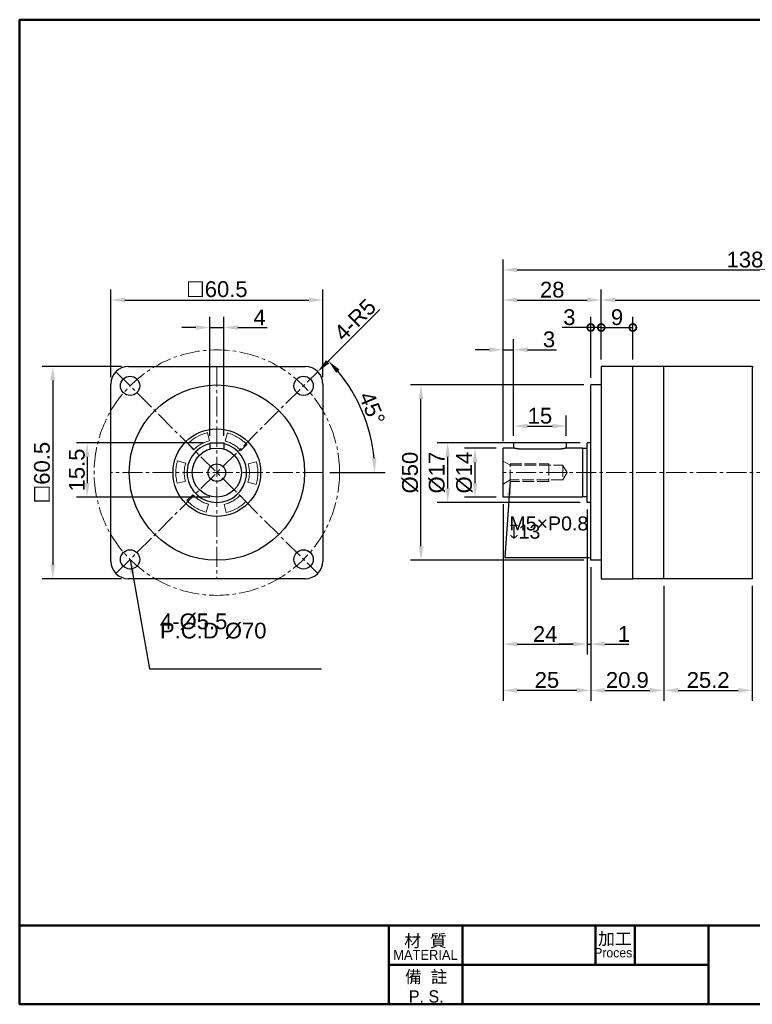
# Model space of a CAD drawing. Header units: millimetres. Extents: x 3192 to 3592, y 771 to 1052.
# Tile 1 of 5: x 3192 to 3401, y 771 to 1052. Entities that reach past the tile are written whole.
import ezdxf

# ---------------------------------------------------------------- set-up
doc = ezdxf.new("R2010")
doc.units = ezdxf.units.MM
doc.linetypes.add('CENTER2', pattern=[28.575, 19.05, -3.175, 3.175, -3.175])
doc.linetypes.add('DASHED', pattern=[0.2068, 0.1655, -0.0413])
for name, color, linetype, lineweight in [('中心線', 6, 'CENTER2', 5), ('剖面線', 2, 'DASHED', 5), ('圖框', 7, 'Continuous', 50), ('標註', 4, 'Continuous', 13), ('標註2', 3, 'Continuous', 13)]:
    doc.layers.add(name, color=color, linetype=linetype, lineweight=lineweight)
doc.layers.add('產品', color=7, linetype='Continuous')
doc.styles.get("Standard").update_dxf_attribs({"font": 'arial.ttf'})
doc.styles.add('預設-ISO', font='arial.ttf')
doc.dimstyles.new('yuetai', dxfattribs={"dimtxt": 4.5, "dimasz": 4, "dimexe": 3, "dimexo": 2, "dimtad": 1, "dimdsep": 46, "dimtxsty": 'Standard', "dimcen": 0, "dimadec": 0, "dimazin": 0, "dimtfac": 1, "dimtmove": 0, "dimatfit": 3, "dimfxl": 1, "dimarcsym": 0})

# ---------------------------------------------------------------- blocks, each defined once
blk = doc.blocks.new('標題欄框 下標註')
at = {"layer": '圖框'}
for p, q in [((2.28, 73.91), (2.28, 89.91)), ((77.28, 89.91), (77.28, 73.91)), ((92.28, 89.91), (92.28, 73.91)), ((119.28, 89.91), (119.28, 81.91)), ((127.28, 89.91), (127.28, 81.91)), ((142.28, 89.91), (142.28, 73.91)), ((77.28, 81.91), (142.28, 81.91))]:
    blk.add_line(p, q, dxfattribs=at)
for points in [[(2.28, 89.91), (287.28, 89.91), (287.28, 273.91), (2.28, 273.91)], [(287.28, 89.91), (2.28, 89.91), (2.28, 73.91), (287.28, 73.91)]]:
    blk.add_lwpolyline(points, close=True, dxfattribs=at)
at = {"layer": '圖框', "color": 7, "attachment_point": 5, "style": '預設-ISO'}
for s, insert, char_height, width, line_spacing_factor in [('\\f新細明體|b0|i0;\\H2.5000;材  質\\P\\f新細明體|b0|i0;\\H2.0000;MATERIAL', (84.75, 85.5), 3.5, 14.9029, 0.74878), ('{\\fPMingLiU|b0|i0|c136|p18;\\H0.71429x;加工\\P\\fPMingLiU|b0|i0|c0|p18;\\H0.76x;Proces.}', (123.25, 85.94), 3.5, 7.8869, 0.74878), ('\\f新細明體|b0|i0;\\H2.5000;備  註\\PP. S.', (84.9, 77.49), 2.5, 15.0412, 0.958537)]:
    blk.add_mtext(s, dxfattribs=dict(at, insert=insert, char_height=char_height, width=width, line_spacing_factor=line_spacing_factor))
blk = doc.blocks.new('*D10')
at = {"layer": 'Defpoints', "color": 0, "transparency": 16777216}
for p in [(3375.66, 892.38), (3400.86, 892.38), (3400.86, 860.54)]:
    blk.add_point(p, dxfattribs=at)
at = {"layer": '標註2', "color": 0, "lineweight": -2, "transparency": 16777216}
for p, q in [((3375.66, 890.38), (3375.66, 857.54)), ((3400.86, 890.38), (3400.86, 857.54)), ((3379.66, 860.54), (3396.86, 860.54))]:
    blk.add_line(p, q, dxfattribs=at)
at = {"layer": '標註2', "color": 0, "transparency": 16777216}
for points in [[(3379.66, 861.21), (3379.66, 859.88), (3375.66, 860.54)], [(3396.86, 861.21), (3396.86, 859.88), (3400.86, 860.54)]]:
    blk.add_solid(points, dxfattribs=at)
at = {"layer": '標註2', "color": 0, "transparency": 16777216, "insert": (3388.26, 863.47), "char_height": 4.5, "attachment_point": 5}
blk.add_mtext('25.2', dxfattribs=at)
blk = doc.blocks.new('*D15')
at = {"layer": 'Defpoints', "color": 0, "transparency": 16777216}
for p in [(3357.76, 971.85), (3357.76, 952.88), (3329.76, 929.63)]:
    blk.add_point(p, dxfattribs=at)
at = {"layer": '標註', "color": 0, "lineweight": -2, "transparency": 16777216}
for p, q in [((3329.76, 931.63), (3329.76, 974.85)), ((3357.76, 954.88), (3357.76, 974.85)), ((3333.76, 971.85), (3353.76, 971.85))]:
    blk.add_line(p, q, dxfattribs=at)
at = {"layer": '標註', "color": 0, "transparency": 16777216}
for points in [[(3333.76, 972.52), (3333.76, 971.19), (3329.76, 971.85)], [(3353.76, 972.52), (3353.76, 971.19), (3357.76, 971.85)]]:
    blk.add_solid(points, dxfattribs=at)
at = {"layer": '標註', "color": 0, "transparency": 16777216, "insert": (3343.76, 974.78), "char_height": 4.5, "attachment_point": 5}
blk.add_mtext('28', dxfattribs=at)
blk = doc.blocks.new('*D16')
at = {"layer": 'Defpoints', "color": 0, "transparency": 16777216}
for p in [(3467.76, 980.44), (3467.76, 952.88), (3329.76, 929.63)]:
    blk.add_point(p, dxfattribs=at)
at = {"layer": '標註', "color": 0, "lineweight": -2, "transparency": 16777216}
for p, q in [((3329.76, 931.63), (3329.76, 983.44)), ((3467.76, 954.88), (3467.76, 983.44)), ((3333.76, 980.44), (3463.76, 980.44))]:
    blk.add_line(p, q, dxfattribs=at)
at = {"layer": '標註', "color": 0, "transparency": 16777216}
for points in [[(3333.76, 981.11), (3333.76, 979.77), (3329.76, 980.44)], [(3463.76, 981.11), (3463.76, 979.77), (3467.76, 980.44)]]:
    blk.add_solid(points, dxfattribs=at)
at = {"layer": '標註', "color": 0, "transparency": 16777216, "insert": (3398.76, 983.36), "char_height": 4.5, "attachment_point": 5}
blk.add_mtext('138', dxfattribs=at)
blk = doc.blocks.new('*D17')
at = {"layer": 'Defpoints', "color": 0, "transparency": 16777216}
for p in [(3467.76, 971.85), (3357.76, 952.88), (3467.76, 952.88)]:
    blk.add_point(p, dxfattribs=at)
at = {"layer": '標註', "color": 0, "lineweight": -2, "transparency": 16777216}
for p, q in [((3357.76, 954.88), (3357.76, 974.85)), ((3467.76, 954.88), (3467.76, 974.85)), ((3361.76, 971.85), (3463.76, 971.85))]:
    blk.add_line(p, q, dxfattribs=at)
at = {"layer": '標註', "color": 0, "transparency": 16777216}
for points in [[(3361.76, 972.52), (3361.76, 971.19), (3357.76, 971.85)], [(3463.76, 972.52), (3463.76, 971.19), (3467.76, 971.85)]]:
    blk.add_solid(points, dxfattribs=at)
at = {"layer": '標註', "color": 0, "transparency": 16777216, "insert": (3412.76, 974.78), "char_height": 4.5, "attachment_point": 5}
blk.add_mtext('110', dxfattribs=at)
blk = doc.blocks.new('*D21')
at = {"layer": 'Defpoints', "color": 0, "transparency": 16777216}
for p in [(3332.76, 957.68), (3329.76, 929.63), (3332.76, 931.13)]:
    blk.add_point(p, dxfattribs=at)
at = {"layer": '標註', "color": 0, "lineweight": -2, "transparency": 16777216}
for p, q in [((3329.76, 931.63), (3329.76, 960.68)), ((3332.76, 933.13), (3332.76, 960.68)), ((3325.76, 957.68), (3321.76, 957.68)), ((3329.76, 957.68), (3332.76, 957.68)), ((3336.76, 957.68), (3344.96, 957.68))]:
    blk.add_line(p, q, dxfattribs=at)
at = {"layer": '標註', "color": 0, "transparency": 16777216}
for points in [[(3325.76, 958.35), (3325.76, 957.01), (3329.76, 957.68)], [(3336.76, 958.35), (3336.76, 957.01), (3332.76, 957.68)]]:
    blk.add_solid(points, dxfattribs=at)
at = {"layer": '標註', "color": 0, "transparency": 16777216, "insert": (3342.86, 960.6), "char_height": 4.5, "attachment_point": 5}
blk.add_mtext('3', dxfattribs=at)
blk = doc.blocks.new('_DotSmall')
at = {"color": 0, "linetype": 'ByBlock', "const_width": 0.5}
blk.add_lwpolyline([(-0.0625, 0, 1), (0.0625, 0, 1)], format="xyb", close=True, dxfattribs=at)
blk = doc.blocks.new('*D22')
at = {"layer": 'Defpoints', "color": 0, "transparency": 16777216}
for p in [(3354.76, 964.02), (3357.76, 952.88), (3354.76, 947.63)]:
    blk.add_point(p, dxfattribs=at)
at = {"layer": '標註', "color": 0, "lineweight": -2, "transparency": 16777216}
for p, q in [((3354.76, 949.63), (3354.76, 967.02)), ((3357.76, 954.88), (3357.76, 967.02)), ((3354.76, 964.02), (3346.56, 964.02)), ((3357.76, 964.02), (3354.76, 964.02))]:
    blk.add_line(p, q, dxfattribs=at)
at = {"layer": '標註', "color": 0, "lineweight": -2, "transparency": 16777216, "xscale": 4, "yscale": 4, "zscale": 4, "rotation": 180}
blk.add_blockref('_DotSmall', (3354.76, 964.02), dxfattribs=at)
at = {"layer": '標註', "color": 0, "lineweight": -2, "transparency": 16777216, "xscale": 4, "yscale": 4, "zscale": 4}
blk.add_blockref('_DotSmall', (3357.76, 964.02), dxfattribs=at)
at = {"layer": '標註', "color": 0, "transparency": 16777216, "insert": (3348.66, 966.94), "char_height": 4.5, "attachment_point": 5}
blk.add_mtext('3', dxfattribs=at)
blk = doc.blocks.new('*D23')
at = {"layer": 'Defpoints', "color": 0, "transparency": 16777216}
for p in [(3366.76, 964.02), (3357.76, 952.88), (3366.76, 952.88)]:
    blk.add_point(p, dxfattribs=at)
at = {"layer": '標註', "color": 0, "lineweight": -2, "transparency": 16777216}
for p, q in [((3357.76, 954.88), (3357.76, 967.02)), ((3366.76, 954.88), (3366.76, 967.02)), ((3357.76, 964.02), (3366.76, 964.02))]:
    blk.add_line(p, q, dxfattribs=at)
at = {"layer": '標註', "color": 0, "lineweight": -2, "transparency": 16777216, "xscale": 4, "yscale": 4, "zscale": 4, "rotation": 180}
blk.add_blockref('_DotSmall', (3357.76, 964.02), dxfattribs=at)
at = {"layer": '標註', "color": 0, "lineweight": -2, "transparency": 16777216, "xscale": 4, "yscale": 4, "zscale": 4}
blk.add_blockref('_DotSmall', (3366.76, 964.02), dxfattribs=at)
at = {"layer": '標註', "color": 0, "transparency": 16777216, "insert": (3362.26, 966.94), "char_height": 4.5, "attachment_point": 5}
blk.add_mtext('9', dxfattribs=at)
blk = doc.blocks.new('*D24')
at = {"layer": 'Defpoints', "color": 0, "transparency": 16777216}
for p in [(3353.76, 931.13), (3313.93, 914.13), (3353.76, 914.13)]:
    blk.add_point(p, dxfattribs=at)
at = {"layer": '標註', "color": 0, "lineweight": -2, "transparency": 16777216}
for p, q in [((3351.76, 931.13), (3310.93, 931.13)), ((3313.93, 927.13), (3313.93, 918.13)), ((3351.76, 914.13), (3310.93, 914.13))]:
    blk.add_line(p, q, dxfattribs=at)
at = {"layer": '標註', "color": 0, "transparency": 16777216}
for points in [[(3313.26, 927.13), (3314.59, 927.13), (3313.93, 931.13)], [(3313.26, 918.13), (3314.59, 918.13), (3313.93, 914.13)]]:
    blk.add_solid(points, dxfattribs=at)
at = {"layer": '標註', "color": 0, "transparency": 16777216, "insert": (3310.88, 922.63), "char_height": 4.5, "attachment_point": 5, "rotation": 90}
blk.add_mtext('Ø17', dxfattribs=at)
blk = doc.blocks.new('*D27')
at = {"layer": 'Defpoints', "color": 0, "transparency": 16777216}
for p in [(3321.74, 929.63), (3329.76, 929.63), (3329.76, 915.63)]:
    blk.add_point(p, dxfattribs=at)
at = {"layer": '標註', "color": 0, "lineweight": -2, "transparency": 16777216}
for p, q in [((3327.76, 929.63), (3318.74, 929.63)), ((3321.74, 919.63), (3321.74, 925.63)), ((3327.76, 915.63), (3318.74, 915.63))]:
    blk.add_line(p, q, dxfattribs=at)
at = {"layer": '標註', "color": 0, "transparency": 16777216}
for points in [[(3321.07, 925.63), (3322.41, 925.63), (3321.74, 929.63)], [(3321.07, 919.63), (3322.41, 919.63), (3321.74, 915.63)]]:
    blk.add_solid(points, dxfattribs=at)
at = {"layer": '標註', "color": 0, "transparency": 16777216, "insert": (3318.69, 922.63), "char_height": 4.5, "attachment_point": 5, "rotation": 90}
blk.add_mtext('Ø14', dxfattribs=at)
blk = doc.blocks.new('*D28')
at = {"layer": 'Defpoints', "color": 0, "transparency": 16777216}
for p in [(3306.31, 947.63), (3354.76, 947.63), (3354.76, 897.63)]:
    blk.add_point(p, dxfattribs=at)
at = {"layer": '標註', "color": 0, "lineweight": -2, "transparency": 16777216}
for p, q in [((3352.76, 947.63), (3303.31, 947.63)), ((3306.31, 901.63), (3306.31, 943.63)), ((3352.76, 897.63), (3303.31, 897.63))]:
    blk.add_line(p, q, dxfattribs=at)
at = {"layer": '標註', "color": 0, "transparency": 16777216}
for points in [[(3305.64, 943.63), (3306.98, 943.63), (3306.31, 947.63)], [(3305.64, 901.63), (3306.98, 901.63), (3306.31, 897.63)]]:
    blk.add_solid(points, dxfattribs=at)
at = {"layer": '標註', "color": 0, "transparency": 16777216, "insert": (3303.26, 922.63), "char_height": 4.5, "attachment_point": 5, "rotation": 90}
blk.add_mtext('Ø50', dxfattribs=at)
blk = doc.blocks.new('*D29')
at = {"layer": 'Defpoints', "color": 0, "transparency": 16777216}
for p in [(3354.76, 897.63), (3375.66, 892.38), (3375.66, 860.54)]:
    blk.add_point(p, dxfattribs=at)
at = {"layer": '標註2', "color": 0, "lineweight": -2, "transparency": 16777216}
for p, q in [((3354.76, 895.63), (3354.76, 857.54)), ((3375.66, 890.38), (3375.66, 857.54)), ((3358.76, 860.54), (3371.66, 860.54))]:
    blk.add_line(p, q, dxfattribs=at)
at = {"layer": '標註2', "color": 0, "transparency": 16777216}
for points in [[(3358.76, 861.21), (3358.76, 859.88), (3354.76, 860.54)], [(3371.66, 861.21), (3371.66, 859.88), (3375.66, 860.54)]]:
    blk.add_solid(points, dxfattribs=at)
at = {"layer": '標註2', "color": 0, "transparency": 16777216, "insert": (3365.21, 863.47), "char_height": 4.5, "attachment_point": 5}
blk.add_mtext('20.9', dxfattribs=at)
blk = doc.blocks.new('*D30')
at = {"layer": 'Defpoints', "color": 0, "transparency": 16777216}
for p in [(3329.76, 915.63), (3354.76, 897.63), (3329.76, 860.54)]:
    blk.add_point(p, dxfattribs=at)
at = {"layer": '標註2', "color": 0, "lineweight": -2, "transparency": 16777216}
for p, q in [((3329.76, 913.63), (3329.76, 857.54)), ((3354.76, 895.63), (3354.76, 857.54)), ((3350.76, 860.54), (3333.76, 860.54))]:
    blk.add_line(p, q, dxfattribs=at)
at = {"layer": '標註2', "color": 0, "transparency": 16777216}
for points in [[(3333.76, 861.21), (3333.76, 859.88), (3329.76, 860.54)], [(3350.76, 861.21), (3350.76, 859.88), (3354.76, 860.54)]]:
    blk.add_solid(points, dxfattribs=at)
at = {"layer": '標註2', "color": 0, "transparency": 16777216, "insert": (3342.26, 863.47), "char_height": 4.5, "attachment_point": 5}
blk.add_mtext('25', dxfattribs=at)
blk = doc.blocks.new('*D31')
at = {"layer": 'Defpoints', "color": 0, "transparency": 16777216}
for p in [(3329.76, 915.63), (3353.76, 914.13), (3353.76, 873.73)]:
    blk.add_point(p, dxfattribs=at)
at = {"layer": '標註', "color": 0, "lineweight": -2, "transparency": 16777216}
for p, q in [((3329.76, 913.63), (3329.76, 870.73)), ((3353.76, 912.13), (3353.76, 870.73)), ((3333.76, 873.73), (3349.76, 873.73))]:
    blk.add_line(p, q, dxfattribs=at)
at = {"layer": '標註', "color": 0, "transparency": 16777216}
for points in [[(3333.76, 874.4), (3333.76, 873.07), (3329.76, 873.73)], [(3349.76, 874.4), (3349.76, 873.07), (3353.76, 873.73)]]:
    blk.add_solid(points, dxfattribs=at)
at = {"layer": '標註', "color": 0, "transparency": 16777216, "insert": (3341.76, 876.62), "char_height": 4.5, "attachment_point": 5}
blk.add_mtext('24', dxfattribs=at)
blk = doc.blocks.new('*D32')
at = {"layer": 'Defpoints', "color": 0, "transparency": 16777216}
for p in [(3353.76, 914.13), (3354.76, 897.63), (3354.76, 873.73)]:
    blk.add_point(p, dxfattribs=at)
at = {"layer": '標註', "color": 0, "lineweight": -2, "transparency": 16777216}
for p, q in [((3353.76, 912.13), (3353.76, 870.73)), ((3354.76, 895.63), (3354.76, 870.73)), ((3349.76, 873.73), (3345.76, 873.73)), ((3353.76, 873.73), (3354.76, 873.73)), ((3358.76, 873.73), (3365.67, 873.73))]:
    blk.add_line(p, q, dxfattribs=at)
at = {"layer": '標註', "color": 0, "transparency": 16777216}
for points in [[(3349.76, 874.4), (3349.76, 873.07), (3353.76, 873.73)], [(3358.76, 874.4), (3358.76, 873.07), (3354.76, 873.73)]]:
    blk.add_solid(points, dxfattribs=at)
at = {"layer": '標註', "color": 0, "transparency": 16777216, "insert": (3364.21, 876.62), "char_height": 4.5, "attachment_point": 5}
blk.add_mtext('1', dxfattribs=at)
blk = doc.blocks.new('*D34')
at = {"layer": 'Defpoints', "color": 0, "transparency": 16777216}
for p in [(3276.86, 951.42), (3273.33, 947.88)]:
    blk.add_point(p, dxfattribs=at)
at = {"layer": '標註', "color": 0, "lineweight": -2, "transparency": 16777216}
blk.add_line((3294.61, 969.16), (3279.69, 954.25), dxfattribs=at)
at = {"layer": '標註', "color": 0, "transparency": 16777216}
blk.add_solid([(3279.22, 954.72), (3280.16, 953.78), (3276.86, 951.42)], dxfattribs=at)
at = {"layer": '標註', "color": 0, "transparency": 16777216, "insert": (3281.08, 963), "char_height": 4.5, "attachment_point": 1, "rotation": 45}
blk.add_mtext('4-R5', dxfattribs=at)
blk = doc.blocks.new('*D35')
at = {"layer": 'Defpoints', "color": 0, "transparency": 16777216}
for p in [(3276.86, 951.42), (3291.58, 934.29), (3217.83, 922.63), (3278.33, 922.63), (3219.29, 893.85)]:
    blk.add_point(p, dxfattribs=at)
at = {"layer": '標註', "color": 0, "lineweight": -2, "transparency": 16777216}
for p, q in [((3278.28, 952.83), (3282.04, 956.6)), ((3280.33, 922.63), (3296.11, 922.63))]:
    blk.add_line(p, q, dxfattribs=at)
blk.add_arc((3248.08, 922.63), 45.03, 5.0909, 39.9091, dxfattribs=at)
at = {"layer": '標註', "color": 0, "transparency": 16777216}
for points in [[(3282.13, 951.08), (3283.11, 951.98), (3279.92, 954.48)], [(3293.6, 926.66), (3292.27, 926.6), (3293.11, 922.63)]]:
    blk.add_solid(points, dxfattribs=at)
at = {"layer": '標註', "color": 0, "transparency": 16777216, "insert": (3292.37, 940.98), "char_height": 4.5, "attachment_point": 5, "rotation": 292.5}
blk.add_mtext('45°', dxfattribs=at)
blk = doc.blocks.new('*D36')
at = {"layer": 'Defpoints', "color": 0, "transparency": 16777216}
for p in [(3278.33, 971.85), (3217.83, 947.88), (3278.33, 947.88)]:
    blk.add_point(p, dxfattribs=at)
at = {"layer": '標註', "color": 0, "lineweight": -2, "transparency": 16777216}
for p, q in [((3217.83, 949.88), (3217.83, 974.85)), ((3278.33, 949.88), (3278.33, 974.85)), ((3221.83, 971.85), (3274.33, 971.85))]:
    blk.add_line(p, q, dxfattribs=at)
at = {"layer": '標註', "color": 0, "transparency": 16777216}
for points in [[(3221.83, 972.52), (3221.83, 971.19), (3217.83, 971.85)], [(3274.33, 972.52), (3274.33, 971.19), (3278.33, 971.85)]]:
    blk.add_solid(points, dxfattribs=at)
at = {"layer": '標註', "color": 0, "transparency": 16777216, "insert": (3248.08, 974.92), "char_height": 4.5, "attachment_point": 5}
blk.add_mtext('☐60.5', dxfattribs=at)
blk = doc.blocks.new('*D37')
at = {"layer": 'Defpoints', "color": 0, "transparency": 16777216}
for p in [(3222.83, 952.88), (3201.26, 892.38), (3222.83, 892.38)]:
    blk.add_point(p, dxfattribs=at)
at = {"layer": '標註', "color": 0, "lineweight": -2, "transparency": 16777216}
for p, q in [((3220.83, 952.88), (3198.26, 952.88)), ((3201.26, 948.88), (3201.26, 896.38)), ((3220.83, 892.38), (3198.26, 892.38))]:
    blk.add_line(p, q, dxfattribs=at)
at = {"layer": '標註', "color": 0, "transparency": 16777216}
for points in [[(3200.6, 948.88), (3201.93, 948.88), (3201.26, 952.88)], [(3200.6, 896.38), (3201.93, 896.38), (3201.26, 892.38)]]:
    blk.add_solid(points, dxfattribs=at)
at = {"layer": '標註', "color": 0, "transparency": 16777216, "insert": (3198.2, 922.63), "char_height": 4.5, "attachment_point": 5, "rotation": 90}
blk.add_mtext('☐60.5', dxfattribs=at)
blk = doc.blocks.new('*D38')
at = {"layer": 'Defpoints', "color": 0, "transparency": 16777216}
for p in [(3250.08, 964.02), (3246.08, 931.13), (3250.08, 931.13)]:
    blk.add_point(p, dxfattribs=at)
at = {"layer": '標註', "color": 0, "lineweight": -2, "transparency": 16777216}
for p, q in [((3246.08, 933.13), (3246.08, 967.02)), ((3250.08, 933.13), (3250.08, 967.02)), ((3242.08, 964.02), (3238.08, 964.02)), ((3246.08, 964.02), (3250.08, 964.02)), ((3254.08, 964.02), (3262.44, 964.02))]:
    blk.add_line(p, q, dxfattribs=at)
at = {"layer": '標註', "color": 0, "transparency": 16777216}
for points in [[(3242.08, 964.69), (3242.08, 963.35), (3246.08, 964.02)], [(3254.08, 964.69), (3254.08, 963.35), (3250.08, 964.02)]]:
    blk.add_solid(points, dxfattribs=at)
at = {"layer": '標註', "color": 0, "transparency": 16777216, "insert": (3260.26, 966.89), "char_height": 4.5, "attachment_point": 5}
blk.add_mtext('4', dxfattribs=at)
blk = doc.blocks.new('*D39')
at = {"layer": 'Defpoints', "color": 0, "transparency": 16777216}
for p in [(3246.08, 931.13), (3211.08, 915.63), (3248.08, 915.63)]:
    blk.add_point(p, dxfattribs=at)
at = {"layer": '標註', "color": 0, "lineweight": -2, "transparency": 16777216}
for p, q in [((3244.08, 931.13), (3208.08, 931.13)), ((3211.08, 927.13), (3211.08, 919.63)), ((3246.08, 915.63), (3208.08, 915.63))]:
    blk.add_line(p, q, dxfattribs=at)
at = {"layer": '標註', "color": 0, "transparency": 16777216}
for points in [[(3210.41, 927.13), (3211.74, 927.13), (3211.08, 931.13)], [(3210.41, 919.63), (3211.74, 919.63), (3211.08, 915.63)]]:
    blk.add_solid(points, dxfattribs=at)
at = {"layer": '標註', "color": 0, "transparency": 16777216, "insert": (3208.15, 923.38), "char_height": 4.5, "attachment_point": 5, "rotation": 90}
blk.add_mtext('15.5', dxfattribs=at)
blk = doc.blocks.new('*D40')
at = {"layer": 'Defpoints', "color": 0, "transparency": 16777216}
for p in [(3347.76, 935.9), (3332.76, 931.13), (3347.76, 931.13)]:
    blk.add_point(p, dxfattribs=at)
at = {"layer": '標註', "color": 0, "lineweight": -2, "transparency": 16777216}
for p, q in [((3332.76, 933.13), (3332.76, 938.9)), ((3347.76, 933.13), (3347.76, 938.9)), ((3336.76, 935.9), (3343.76, 935.9))]:
    blk.add_line(p, q, dxfattribs=at)
at = {"layer": '標註', "color": 0, "transparency": 16777216}
for points in [[(3336.76, 936.57), (3336.76, 935.24), (3332.76, 935.9)], [(3343.76, 936.57), (3343.76, 935.24), (3347.76, 935.9)]]:
    blk.add_solid(points, dxfattribs=at)
at = {"layer": '標註', "color": 0, "transparency": 16777216, "insert": (3340.26, 938.83), "char_height": 4.5, "attachment_point": 5}
blk.add_mtext('15', dxfattribs=at)

msp = doc.modelspace()

# ---------------------------------------------------------------- linework, layer by layer
at = {"layer": '中心線', "ltscale": 0.3}
for p, q in [((3248.077, 952.884), (3248.077, 892.384)), ((3219.292, 893.848), (3276.863, 951.419)), ((3219.292, 951.419), (3276.863, 893.848)), ((3278.327, 922.634), (3217.827, 922.634)), ((3467.76, 922.634), (3329.76, 922.634))]:
    msp.add_line(p, q, dxfattribs=at)
msp.add_circle((3248.077, 922.634), 35, dxfattribs=at)
at = {"layer": '剖面線', "ltscale": 20}
for p, q in [((3329.76, 925.884), (3331.751, 924.734)), ((3329.76, 919.384), (3329.76, 925.884)), ((3331.751, 920.134), (3331.751, 925.134)), ((3331.751, 925.134), (3342.76, 925.134)), ((3331.751, 924.734), (3346.76, 924.734)), ((3342.76, 925.134), (3342.76, 920.134)), ((3346.76, 924.701), (3348.001, 922.634)), ((3346.76, 924.701), (3346.76, 920.567)), ((3348.001, 922.634), (3346.76, 920.567)), ((3331.751, 920.534), (3329.76, 919.384)), ((3346.76, 920.534), (3331.751, 920.534)), ((3342.76, 920.134), (3331.751, 920.134))]:
    msp.add_line(p, q, dxfattribs=at)
at = {"layer": '產品'}
for p, q in [((3222.827, 952.884), (3273.327, 952.884)), ((3366.76, 952.884), (3357.76, 952.884)), ((3357.76, 952.884), (3357.76, 892.384)), ((3366.76, 892.384), (3366.76, 952.884)), ((3375.66, 952.884), (3366.76, 952.884)), ((3375.66, 892.384), (3375.66, 952.884)), ((3400.86, 952.884), (3375.66, 952.884)), ((3400.86, 952.884), (3401.06, 952.884)), ((3400.86, 952.884), (3400.86, 892.384)), ((3217.827, 897.384), (3217.827, 947.884)), ((3278.327, 947.884), (3278.327, 897.384)), ((3354.76, 897.634), (3354.76, 947.634)), ((3357.76, 947.634), (3354.76, 947.634)), ((3246.077, 931.134), (3250.077, 931.134)), ((3246.077, 931.134), (3246.077, 929.342)), ((3250.077, 931.134), (3250.077, 929.342)), ((3329.76, 915.634), (3329.76, 929.634)), ((3332.76, 929.634), (3329.76, 929.634)), ((3347.759, 931.134), (3332.76, 931.134)), ((3332.76, 931.134), (3332.76, 929.634)), ((3347.759, 931.134), (3347.759, 929.634)), ((3352.433, 929.634), (3347.76, 929.634)), ((3352.433, 929.634), (3352.433, 915.634)), ((3353.76, 929.534), (3352.433, 929.534)), ((3353.76, 914.134), (3353.76, 931.134)), ((3354.76, 931.134), (3353.76, 931.134)), ((3345.76, 929.342), (3334.76, 929.342)), ((3352.433, 915.634), (3329.76, 915.634)), ((3353.76, 915.734), (3352.433, 915.734)), ((3354.76, 914.134), (3353.76, 914.134)), ((3357.76, 897.634), (3354.76, 897.634)), ((3273.327, 892.384), (3222.827, 892.384)), ((3357.76, 892.384), (3366.76, 892.384)), ((3375.66, 892.384), (3366.76, 892.384)), ((3400.86, 892.384), (3375.66, 892.384))]:
    msp.add_line(p, q, dxfattribs=at)
at = {"layer": '產品', "lineweight": 5}
for p, q in [((3245.424, 934.029), (3246.009, 931.698)), ((3250.435, 931.636), (3251.092, 933.939)), ((3241.464, 929.173), (3239.794, 930.897)), ((3256.619, 930.63), (3254.895, 928.959)), ((3236.882, 926.033), (3239.19, 925.375)), ((3257.047, 925.091), (3259.375, 925.676)), ((3239.108, 920.176), (3236.78, 919.592)), ((3259.273, 919.235), (3256.964, 919.893)), ((3239.536, 914.638), (3241.26, 916.308)), ((3254.69, 916.095), (3256.36, 914.371)), ((3245.721, 913.637), (3245.063, 911.329)), ((3250.731, 911.239), (3250.147, 913.567))]:
    msp.add_line(p, q, dxfattribs=at)
at = {"layer": '產品', "flags": 128}
for points in [[(3334.76, 929.342), (3334.632, 929.343), (3334.503, 929.347), (3334.373, 929.353), (3334.244, 929.362), (3334.117, 929.373), (3333.992, 929.386), (3333.871, 929.401), (3333.754, 929.417), (3333.643, 929.434), (3333.537, 929.453), (3333.438, 929.471), (3333.345, 929.489), (3333.259, 929.508), (3333.177, 929.526), (3333.101, 929.544), (3333.031, 929.561), (3332.968, 929.577), (3332.913, 929.592), (3332.866, 929.604), (3332.827, 929.615), (3332.798, 929.623), (3332.776, 929.629), (3332.764, 929.633), (3332.76, 929.634)], [(3347.76, 929.634), (3347.755, 929.633), (3347.743, 929.629), (3347.721, 929.623), (3347.692, 929.615), (3347.653, 929.604), (3347.606, 929.592), (3347.551, 929.577), (3347.488, 929.561), (3347.418, 929.544), (3347.342, 929.526), (3347.26, 929.508), (3347.174, 929.489), (3347.081, 929.471), (3346.982, 929.453), (3346.876, 929.434), (3346.765, 929.417), (3346.648, 929.401), (3346.527, 929.386), (3346.402, 929.373), (3346.275, 929.362), (3346.146, 929.353), (3346.016, 929.347), (3345.887, 929.343), (3345.76, 929.342)]]:
    msp.add_lwpolyline(points, dxfattribs=at)
at = {"layer": '產品'}
for centre, radius in [((3223.329, 947.383), 2.75), ((3272.826, 947.383), 2.75), ((3248.077, 922.634), 25), ((3248.077, 922.634), 12.5), ((3248.077, 922.634), 7), ((3248.077, 922.634), 2.5), ((3223.329, 897.885), 2.75), ((3272.826, 897.885), 2.75)]:
    msp.add_circle(centre, radius, dxfattribs=at)
for centre, radius, start, end in [((3222.827, 947.884), 5, 90, 180), ((3273.327, 947.884), 5, 0, 90), ((3248.077, 922.634), 8.5, 103.60827, 76.39173), ((3222.827, 897.384), 5, 180, 270), ((3273.327, 897.384), 5, 270, 0)]:
    msp.add_arc(centre, radius, start, end, dxfattribs=at)
at = {"layer": '產品', "lineweight": 5}
for points, knots in [([(3239.794, 930.897), (3240.194, 931.267), (3240.992, 932.007), (3242.373, 932.886), (3243.848, 933.596), (3244.898, 933.885), (3245.424, 934.029)], [0, 0, 0, 0, 0.2499579, 0.4999992, 0.749958, 1, 1, 1, 1]), ([(3251.092, 933.939), (3251.612, 933.778), (3252.652, 933.456), (3254.104, 932.7), (3255.457, 931.777), (3256.231, 931.012), (3256.619, 930.63)], [0, 0, 0, 0, 0.2499579, 0.4999992, 0.7499579, 1, 1, 1, 1]), ([(3246.009, 931.698), (3245.494, 931.576), (3244.6, 931.291), (3243.543, 930.784), (3242.428, 930.073), (3241.786, 929.473), (3241.464, 929.173)], [0.08464001, 0.08464001, 0.08464001, 0.08464001, 0.24994788, 0.49999894, 0.74994794, 1, 1, 1, 1]), ([(3254.895, 928.959), (3254.583, 929.269), (3253.96, 929.889), (3252.868, 930.636), (3251.74, 931.222), (3250.894, 931.507), (3250.435, 931.636)], [0, 0, 0, 0, 0.24994789, 0.4999989, 0.749948, 0.9715878, 0.9715878, 0.9715878, 0.9715878]), ([(3236.78, 919.592), (3236.659, 920.123), (3236.417, 921.185), (3236.346, 922.82), (3236.469, 924.453), (3236.744, 925.506), (3236.882, 926.033)], [0, 0, 0, 0, 0.2499579, 0.4999991, 0.7499579, 1, 1, 1, 1]), ([(3239.19, 925.375), (3239.078, 924.95), (3238.852, 924.1), (3238.752, 922.782), (3238.81, 921.461), (3239.009, 920.605), (3239.108, 920.176)], [0, 0, 0, 0, 0.2499479, 0.4999989, 0.7499479, 1, 1, 1, 1]), ([(3256.964, 919.893), (3257.077, 920.317), (3257.302, 921.167), (3257.403, 922.485), (3257.344, 923.806), (3257.146, 924.663), (3257.047, 925.091)], [0, 0, 0, 0, 0.2499479, 0.4999989, 0.7499479, 1, 1, 1, 1]), ([(3259.375, 925.676), (3259.496, 925.145), (3259.737, 924.083), (3259.808, 922.448), (3259.685, 920.815), (3259.41, 919.761), (3259.273, 919.235)], [0, 0, 0, 0, 0.2499579, 0.4999991, 0.7499579, 1, 1, 1, 1]), ([(3241.26, 916.308), (3241.571, 915.998), (3242.195, 915.378), (3243.286, 914.632), (3244.459, 914.022), (3245.3, 913.766), (3245.721, 913.637)], [0, 0, 0, 0, 0.2499479, 0.4999989, 0.749948, 1, 1, 1, 1]), ([(3250.147, 913.567), (3250.571, 913.682), (3251.42, 913.912), (3252.611, 914.484), (3253.726, 915.195), (3254.369, 915.795), (3254.69, 916.095)], [0, 0, 0, 0, 0.2499479, 0.4999989, 0.7499479, 1, 1, 1, 1]), ([(3245.063, 911.329), (3244.543, 911.49), (3243.502, 911.811), (3242.051, 912.568), (3240.698, 913.49), (3239.923, 914.255), (3239.536, 914.638)], [0, 0, 0, 0, 0.2499579, 0.4999992, 0.7499579, 1, 1, 1, 1]), ([(3256.36, 914.371), (3255.961, 914.001), (3255.162, 913.261), (3253.781, 912.382), (3252.306, 911.672), (3251.256, 911.383), (3250.731, 911.239)], [0, 0, 0, 0, 0.2499579, 0.4999992, 0.749958, 1, 1, 1, 1])]:
    msp.add_open_spline(points, degree=3, knots=knots, dxfattribs=at)

# ---------------------------------------------------------------- block references
at = {"layer": '圖框', "xscale": 1.403916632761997, "yscale": 1.403916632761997, "zscale": 1.403916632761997}
msp.add_blockref('標題欄框 下標註', (3188.62, 667.248), dxfattribs=at)

# ---------------------------------------------------------------- texts
at = {"layer": '標註', "attachment_point": 1, "line_spacing_factor": 0.351155}
for s, insert, char_height, width in [('M5×P0.8\\P{\\fAIGDT|b0|i0|c2|p2;x}13', (3331.544, 910.144), 4, 25.0524), ('4-Ø5.5\\PP.C.D Ø70', (3231.854, 882.469), 4.5, 47.34105)]:
    msp.add_mtext(s, dxfattribs=dict(at, insert=insert, char_height=char_height, width=width))

# ---------------------------------------------------------------- dimensions: what is measured, and where the dimension line sits
at = {"layer": '標註'}
for base, p1, p2, picture, middle in [((3467.76, 980.441), (3329.76, 929.634), (3467.76, 952.884), '*D16', (3398.76, 983.365)), ((3357.76, 971.853), (3329.76, 929.634), (3357.76, 952.884), '*D15', (3343.76, 974.775)), ((3467.76, 971.853), (3357.76, 952.884), (3467.76, 952.884), '*D17', (3412.76, 974.775)), ((3250.077, 964.02), (3246.077, 931.134), (3250.077, 931.134), '*D38', (3260.258, 966.895)), ((3332.76, 957.679), (3329.76, 929.634), (3332.76, 931.134), '*D21', (3342.858, 960.603)), ((3347.759, 935.904), (3332.76, 931.134), (3347.759, 931.134), '*D40', (3340.26, 938.826)), ((3353.76, 873.734), (3329.76, 915.634), (3353.76, 914.134), '*D31', (3341.76, 876.618)), ((3354.76, 873.734), (3353.76, 914.134), (3354.76, 897.634), '*D32', (3364.213, 876.618))]:
    dim = msp.add_linear_dim(base=base, p1=p1, p2=p2, dimstyle='yuetai', dxfattribs=at)
    dim.commit()
    dim.dimension.update_dxf_attribs({"geometry": picture, "text_midpoint": middle})
dim = msp.add_linear_dim(base=(3278.327, 971.853), p1=(3217.827, 947.884), p2=(3278.327, 947.884), text='☐<>', dimstyle='yuetai', dxfattribs=at)
dim.commit()
dim.dimension.update_dxf_attribs({"geometry": '*D36', "text_midpoint": (3248.077, 974.919)})
dim = msp.add_radius_dim(center=(3273.327, 947.884), mpoint=(3276.863, 951.419), text='4-<>', dimstyle='yuetai', dxfattribs=at)
dim.commit()
dim.dimension.update_dxf_attribs({"geometry": '*D34', "text_midpoint": (3289.463, 964.02), "dimtype": 164})
for base, p2, picture, middle in [((3354.76, 964.02), (3354.76, 947.634), '*D22', (3348.661, 966.944)), ((3366.76, 964.02), (3366.76, 952.884), '*D23', (3362.26, 966.942))]:
    dim = msp.add_linear_dim(base=base, p1=(3357.76, 952.884), p2=p2, dimstyle='yuetai', override={"dimblk1": 'DotSmall', "dimblk2": 'DotSmall', "dimsah": 1}, dxfattribs=at)
    dim.commit()
    dim.dimension.update_dxf_attribs({"geometry": picture, "text_midpoint": middle})
dim = msp.add_angular_dim_2l(base=(3291.576, 934.289), line1=((3278.327, 922.634), (3217.827, 922.634)), line2=((3219.292, 893.848), (3276.863, 951.419)), dimstyle='yuetai', override={"dimscale": 0}, dxfattribs=at)
dim.commit()
dim.dimension.update_dxf_attribs({"geometry": '*D35', "text_midpoint": (3292.374, 940.982)})
for base, p1, p2, text, picture, middle in [((3201.263, 892.384), (3222.827, 952.884), (3222.827, 892.384), '☐<>', '*D37', (3198.196, 922.634)), ((3306.31, 947.634), (3354.76, 897.634), (3354.76, 947.634), 'Ø<>', '*D28', (3303.262, 922.634)), ((3313.925, 914.134), (3353.76, 931.134), (3353.76, 914.134), 'Ø<>', '*D24', (3310.877, 922.634)), ((3321.74, 929.634), (3329.76, 915.634), (3329.76, 929.634), 'Ø<>', '*D27', (3318.691, 922.634))]:
    dim = msp.add_linear_dim(base=base, p1=p1, p2=p2, angle=90, text=text, dimstyle='yuetai', dxfattribs=at)
    dim.commit()
    dim.dimension.update_dxf_attribs({"geometry": picture, "text_midpoint": middle})
dim = msp.add_linear_dim(base=(3211.077, 915.634), p1=(3246.077, 931.134), p2=(3248.077, 915.634), angle=90, dimstyle='yuetai', dxfattribs=at)
dim.commit()
dim.dimension.update_dxf_attribs({"geometry": '*D39', "text_midpoint": (3208.155, 923.384)})
at = {"layer": '標註2'}
for base, p1, p2, picture, middle in [((3329.76, 860.543), (3354.76, 897.634), (3329.76, 915.634), '*D30', (3342.26, 863.466)), ((3375.66, 860.543), (3354.76, 897.634), (3375.66, 892.384), '*D29', (3365.21, 863.466)), ((3400.86, 860.543), (3375.66, 892.384), (3400.86, 892.384), '*D10', (3388.26, 863.466))]:
    dim = msp.add_linear_dim(base=base, p1=p1, p2=p2, dimstyle='yuetai', dxfattribs=at)
    dim.commit()
    dim.dimension.update_dxf_attribs({"geometry": picture, "text_midpoint": middle})

# ---------------------------------------------------------------- leaders
at = {"layer": '標註', "annotation_type": 0, "has_hookline": 1, "hookline_direction": 0}
for points in [[(3331.751, 920.134), (3330.247, 898.382), (3352.747, 898.382)], [(3223.329, 897.885), (3228.854, 866.693), (3276.27, 866.693)]]:
    msp.add_leader(points, dimstyle='yuetai', dxfattribs=at)

doc.saveas('drawing.dxf')
